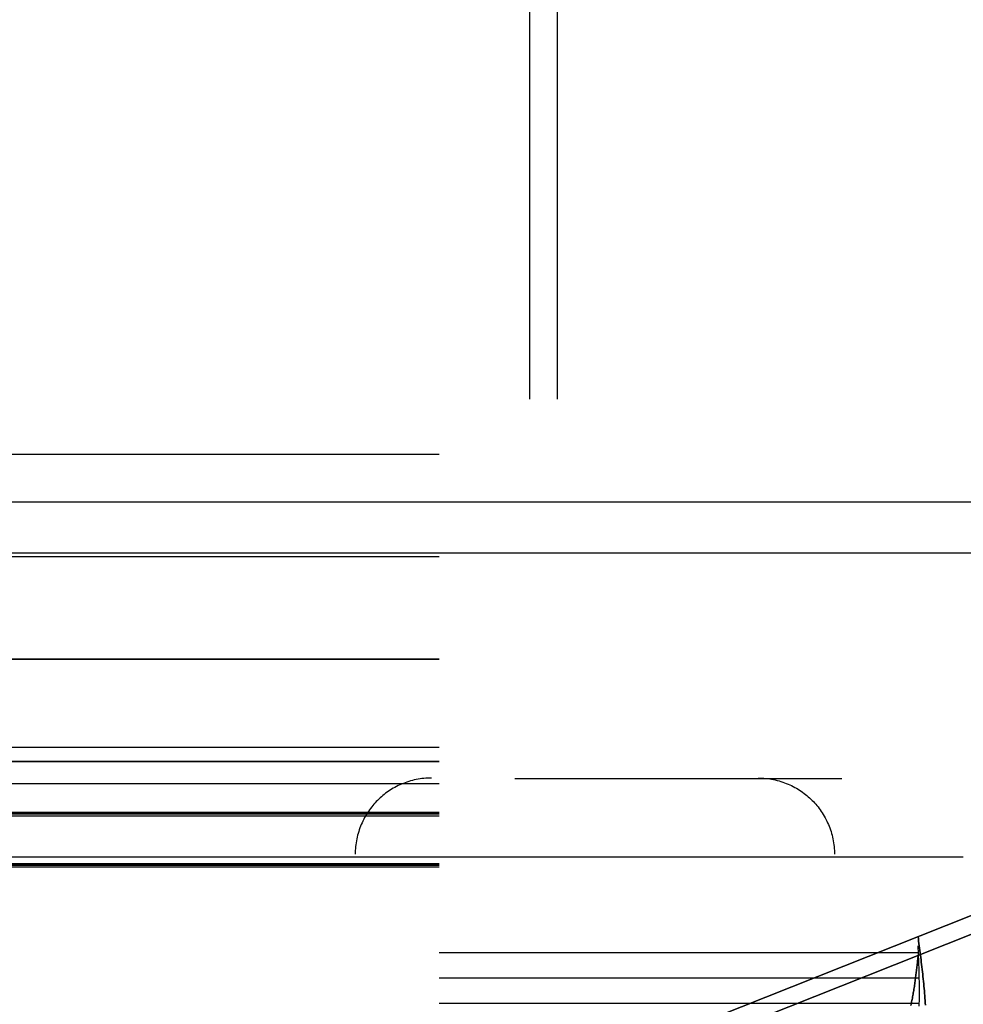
# Model space of a CAD drawing. Header units: millimetres. Extents: x -630 to 192, y -7 to 1615.
# Tile 50 of 249: x -490 to -466, y 82 to 108. Entities that reach past the tile are written whole.
import ezdxf

# ---------------------------------------------------------------- set-up
doc = ezdxf.new("R2010")
doc.units = ezdxf.units.MM
doc.header["$MEASUREMENT"] = 0
doc.layers.add('OVIDIO 160x80x72h', color=7, linetype='Continuous')

msp = doc.modelspace()

# ---------------------------------------------------------------- linework, layer by layer
at = {"layer": 'OVIDIO 160x80x72h'}
for points in [[(-477.055, 97.565), (-477.055, 738.988)], [(-476.33, 97.565), (-476.33, 738.988)], [(-479.438, 96.114), (-493.648, 96.114)], [(-528.01, 94.872), (-219.111, 94.872)], [(-528.01, 93.531), (-219.111, 93.531)], [(-479.438, 93.431), (-493.648, 93.431)], [(-479.438, 90.748), (-514.438, 90.748)], [(-514.438, 90.748), (-479.438, 90.748)], [(-514.438, 88.435), (-479.438, 88.435)], [(-514.438, 88.065), (-479.438, 88.065)], [(-479.438, 88.065), (-514.438, 88.065)], [(-514.438, 87.486), (-479.438, 87.486)], [(-479.438, 86.723), (-514.438, 86.723)], [(-514.438, 86.723), (-479.438, 86.723)], [(-479.438, 86.678), (-514.438, 86.678)], [(-514.438, 86.633), (-479.438, 86.633)], [(-528.938, 85.56), (-465.689, 85.56)], [(-514.438, 85.381), (-479.438, 85.381)], [(-479.438, 85.381), (-514.438, 85.381)], [(-479.438, 85.337), (-514.438, 85.337)], [(-479.438, 85.292), (-514.438, 85.292)], [(-479.438, 83.056), (-466.871, 83.056)], [(-479.438, 82.385), (-466.871, 82.385)], [(-466.871, 81.714), (-479.438, 81.714)]]:
    msp.add_lwpolyline(points, dxfattribs=at)
at = {"layer": 'OVIDIO 160x80x72h', "extrusion": (0, 1, 0)}
for points in [[(516.04, 718.366), (219.111, 718.366)], [(219.111, 718.366), (516.04, 718.366)], [(516.04, 719.866), (219.111, 719.866)], [(219.111, 719.866), (516.04, 719.866)], [(219.111, 717.786), (517.444, 717.786)], [(517.444, 717.786), (219.111, 717.786)], [(219.111, 718.457), (517.444, 718.457)], [(517.444, 718.457), (219.111, 718.457)], [(201.451, 660.322), (475.114, 660.322)], [(201.451, 661.496), (475.114, 661.496)], [(465.689, 681.431), (528.938, 681.431)], [(528.938, 681.431), (465.689, 681.431)], [(528.938, 682.102), (465.689, 682.102)], [(465.689, 682.102), (528.938, 682.102)]]:
    msp.add_lwpolyline(points, dxfattribs=at)
at = {"layer": 'OVIDIO 160x80x72h', "extrusion": (0, 0.894427, -0.447214)}
for points in [[(479.438, 662.554), (479.441, 662.799), (479.449, 663.045), (479.463, 663.293), (479.482, 663.543), (479.508, 663.794), (479.54, 664.047), (479.578, 664.301), (479.622, 664.556), (479.672, 664.812), (479.729, 665.068), (479.793, 665.325), (479.863, 665.581), (479.939, 665.838), (480.023, 666.094), (480.113, 666.349), (480.21, 666.603), (480.314, 666.857), (480.425, 667.109), (480.543, 667.359), (480.667, 667.607), (480.798, 667.853), (480.936, 668.096), (481.08, 668.336), (481.231, 668.574), (481.388, 668.808), (481.552, 669.038), (481.722, 669.265), (481.898, 669.488), (482.08, 669.706), (482.268, 669.92), (482.461, 670.129), (482.66, 670.333), (482.864, 670.531), (483.073, 670.725), (483.286, 670.912), (483.505, 671.094), (483.727, 671.27), (483.954, 671.44), (484.185, 671.604), (484.419, 671.761), (484.656, 671.912), (484.897, 672.057), (485.14, 672.194), (485.386, 672.326), (485.634, 672.45), (485.884, 672.567), (486.136, 672.678), (486.389, 672.782), (486.643, 672.879), (486.899, 672.97), (487.155, 673.053), (487.411, 673.13), (487.668, 673.2), (487.924, 673.263), (488.181, 673.32), (488.436, 673.371), (488.691, 673.415), (488.945, 673.453), (489.198, 673.484), (489.45, 673.51), (489.699, 673.53), (489.948, 673.544), (490.194, 673.552), (490.438, 673.554)], [(490.438, 673.554), (490.194, 673.552), (489.948, 673.544), (489.699, 673.53), (489.45, 673.51), (489.198, 673.484), (488.945, 673.453), (488.691, 673.415), (488.436, 673.371), (488.181, 673.32), (487.924, 673.263), (487.668, 673.2), (487.411, 673.13), (487.155, 673.053), (486.899, 672.97), (486.643, 672.879), (486.389, 672.782), (486.136, 672.678), (485.884, 672.567), (485.634, 672.45), (485.386, 672.326), (485.14, 672.194), (484.897, 672.057), (484.656, 671.912), (484.419, 671.761), (484.185, 671.604), (483.954, 671.44), (483.727, 671.27), (483.505, 671.094), (483.286, 670.912), (483.073, 670.725), (482.864, 670.531), (482.66, 670.333), (482.461, 670.129), (482.268, 669.92), (482.08, 669.706), (481.898, 669.488), (481.722, 669.265), (481.552, 669.038), (481.388, 668.808), (481.231, 668.574), (481.08, 668.336), (480.936, 668.096), (480.798, 667.853), (480.667, 667.607), (480.543, 667.359), (480.425, 667.109), (480.314, 666.857), (480.21, 666.603), (480.113, 666.349), (480.023, 666.094), (479.939, 665.838), (479.863, 665.581), (479.793, 665.325), (479.729, 665.068), (479.672, 664.812), (479.622, 664.556), (479.578, 664.301), (479.54, 664.047), (479.508, 663.794), (479.482, 663.543), (479.463, 663.293), (479.449, 663.045), (479.441, 662.799), (479.438, 662.554)], [(490.438, 673.554), (490.174, 673.551), (489.908, 673.542), (489.642, 673.526), (489.375, 673.503), (489.108, 673.474), (488.841, 673.438), (488.574, 673.395), (488.308, 673.346), (488.042, 673.29), (487.777, 673.228), (487.514, 673.159), (487.251, 673.083), (486.991, 673), (486.732, 672.912), (486.476, 672.816), (486.222, 672.715), (485.971, 672.607), (485.723, 672.492), (485.477, 672.372), (485.235, 672.246), (484.997, 672.115), (484.762, 671.977), (484.532, 671.834), (484.305, 671.686), (484.083, 671.533), (483.865, 671.375), (483.652, 671.212), (483.443, 671.044), (483.24, 670.872), (483.041, 670.696), (482.848, 670.516), (482.66, 670.333), (482.476, 670.145), (482.296, 669.951), (482.12, 669.753), (481.948, 669.549), (481.781, 669.341), (481.618, 669.128), (481.46, 668.91), (481.306, 668.687), (481.158, 668.461), (481.015, 668.23), (480.878, 667.995), (480.746, 667.757), (480.62, 667.515), (480.5, 667.27), (480.386, 667.022), (480.278, 666.77), (480.176, 666.516), (480.081, 666.26), (479.992, 666.002), (479.91, 665.741), (479.834, 665.479), (479.765, 665.215), (479.702, 664.951), (479.646, 664.685), (479.597, 664.418), (479.555, 664.151), (479.519, 663.884), (479.489, 663.617), (479.467, 663.351), (479.451, 663.084), (479.441, 662.819), (479.438, 662.554)], [(490.438, 673.554), (490.194, 673.552), (489.948, 673.544), (489.699, 673.53), (489.45, 673.51), (489.198, 673.484), (488.945, 673.453), (488.691, 673.415), (488.436, 673.371), (488.181, 673.32), (487.924, 673.263), (487.668, 673.2), (487.411, 673.13), (487.155, 673.053), (486.899, 672.97), (486.643, 672.879), (486.389, 672.782), (486.136, 672.678), (485.884, 672.567), (485.634, 672.45), (485.386, 672.326), (485.14, 672.194), (484.897, 672.057), (484.656, 671.912), (484.419, 671.761), (484.185, 671.604), (483.954, 671.44), (483.727, 671.27), (483.505, 671.094), (483.286, 670.912), (483.073, 670.725), (482.864, 670.531), (482.66, 670.333), (482.461, 670.129), (482.268, 669.92), (482.08, 669.706), (481.898, 669.488), (481.722, 669.265), (481.552, 669.038), (481.388, 668.808), (481.231, 668.574), (481.08, 668.336), (480.936, 668.096), (480.798, 667.853), (480.667, 667.607), (480.543, 667.359), (480.425, 667.109), (480.314, 666.857), (480.21, 666.603), (480.113, 666.349), (480.023, 666.094), (479.939, 665.838), (479.863, 665.581), (479.793, 665.325), (479.729, 665.068), (479.672, 664.812), (479.622, 664.556), (479.578, 664.301), (479.54, 664.047), (479.508, 663.794), (479.482, 663.543), (479.463, 663.293), (479.449, 663.045), (479.441, 662.799), (479.438, 662.554)], [(479.438, 662.554), (479.441, 662.799), (479.449, 663.045), (479.463, 663.293), (479.482, 663.543), (479.508, 663.794), (479.54, 664.047), (479.578, 664.301), (479.622, 664.556), (479.672, 664.812), (479.729, 665.068), (479.793, 665.325), (479.863, 665.581), (479.939, 665.838), (480.023, 666.094), (480.113, 666.349), (480.21, 666.603), (480.314, 666.857), (480.425, 667.109), (480.543, 667.359), (480.667, 667.607), (480.798, 667.853), (480.936, 668.096), (481.08, 668.336), (481.231, 668.574), (481.388, 668.808), (481.552, 669.038), (481.722, 669.265), (481.898, 669.488), (482.08, 669.706), (482.268, 669.92), (482.461, 670.129), (482.66, 670.333), (482.864, 670.531), (483.073, 670.725), (483.286, 670.912), (483.505, 671.094), (483.727, 671.27), (483.954, 671.44), (484.185, 671.604), (484.419, 671.761), (484.656, 671.912), (484.897, 672.057), (485.14, 672.194), (485.386, 672.326), (485.634, 672.45), (485.884, 672.567), (486.136, 672.678), (486.389, 672.782), (486.643, 672.879), (486.899, 672.97), (487.155, 673.053), (487.411, 673.13), (487.668, 673.2), (487.924, 673.263), (488.181, 673.32), (488.436, 673.371), (488.691, 673.415), (488.945, 673.453), (489.198, 673.484), (489.45, 673.51), (489.699, 673.53), (489.948, 673.544), (490.194, 673.552), (490.438, 673.554)]]:
    msp.add_lwpolyline(points, dxfattribs=at)
at = {"layer": 'OVIDIO 160x80x72h', "extrusion": (1, 0, 0)}
for points in [[(97.357, 700.776), (100.04, 699.435)], [(93.878, 693.819), (96.562, 692.478)], [(90.748, 680.85), (96.562, 692.478)], [(96.562, 692.478), (93.878, 693.819)], [(96.562, 692.478), (90.748, 680.85)], [(89.406, 681.521), (95.22, 693.148)], [(88.065, 682.192), (93.878, 693.819)], [(93.878, 693.819), (88.065, 682.192)], [(93.655, 686.664), (90.971, 688.005)], [(88.065, 682.192), (90.748, 680.85)], [(85.381, 679.061), (85.461, 679.022), (85.543, 678.985), (85.626, 678.949), (85.71, 678.915), (85.796, 678.882), (85.883, 678.852), (85.972, 678.823), (86.062, 678.795), (86.154, 678.77), (86.246, 678.747), (86.34, 678.726), (86.435, 678.707), (86.531, 678.69), (86.628, 678.676), (86.725, 678.664), (86.824, 678.654), (86.923, 678.647), (87.023, 678.642), (87.123, 678.639), (87.224, 678.639), (87.326, 678.642), (87.427, 678.647), (87.529, 678.655), (87.631, 678.665), (87.732, 678.679), (87.834, 678.694), (87.935, 678.713), (88.036, 678.734), (88.137, 678.757), (88.237, 678.784), (88.336, 678.813), (88.435, 678.844), (88.533, 678.878), (88.63, 678.915), (88.726, 678.954), (88.82, 678.995), (88.914, 679.039), (89.006, 679.085), (89.097, 679.133), (89.186, 679.184), (89.273, 679.237), (89.36, 679.291), (89.444, 679.348), (89.527, 679.407), (89.607, 679.467), (89.686, 679.529), (89.763, 679.593), (89.838, 679.659), (89.911, 679.726), (89.982, 679.794), (90.051, 679.864), (90.118, 679.935), (90.182, 680.007), (90.244, 680.08), (90.305, 680.154), (90.363, 680.229), (90.418, 680.305), (90.472, 680.381), (90.523, 680.458), (90.573, 680.536), (90.62, 680.614), (90.665, 680.692), (90.707, 680.771), (90.748, 680.85)], [(90.748, 680.85), (88.065, 682.192)], [(90.748, 680.85), (90.707, 680.771), (90.665, 680.692), (90.62, 680.614), (90.573, 680.536), (90.523, 680.458), (90.472, 680.381), (90.418, 680.305), (90.363, 680.229), (90.305, 680.154), (90.244, 680.08), (90.182, 680.007), (90.118, 679.935), (90.051, 679.864), (89.982, 679.794), (89.911, 679.726), (89.838, 679.659), (89.763, 679.593), (89.686, 679.529), (89.607, 679.467), (89.527, 679.407), (89.444, 679.348), (89.36, 679.291), (89.273, 679.237), (89.186, 679.184), (89.097, 679.133), (89.006, 679.085), (88.914, 679.039), (88.82, 678.995), (88.726, 678.954), (88.63, 678.915), (88.533, 678.878), (88.435, 678.844), (88.336, 678.813), (88.237, 678.784), (88.137, 678.757), (88.036, 678.734), (87.935, 678.713), (87.834, 678.694), (87.732, 678.679), (87.631, 678.665), (87.529, 678.655), (87.427, 678.647), (87.326, 678.642), (87.224, 678.639), (87.123, 678.639), (87.023, 678.642), (86.923, 678.647), (86.824, 678.654), (86.725, 678.664), (86.628, 678.676), (86.531, 678.69), (86.435, 678.707), (86.34, 678.726), (86.246, 678.747), (86.154, 678.77), (86.062, 678.795), (85.972, 678.823), (85.883, 678.852), (85.796, 678.882), (85.71, 678.915), (85.626, 678.949), (85.543, 678.985), (85.461, 679.022), (85.381, 679.061)], [(86.276, 680.85), (89.374, 679.301)], [(87.41, 678.646), (88.959, 681.744)], [(86.723, 681.744), (86.743, 681.735), (86.763, 681.725), (86.784, 681.716), (86.805, 681.708), (86.827, 681.7), (86.848, 681.692), (86.871, 681.685), (86.893, 681.678), (86.916, 681.672), (86.939, 681.666), (86.963, 681.661), (86.986, 681.656), (87.01, 681.652), (87.034, 681.648), (87.059, 681.645), (87.084, 681.643), (87.108, 681.641), (87.133, 681.64), (87.158, 681.639), (87.184, 681.639), (87.209, 681.64), (87.234, 681.641), (87.26, 681.643), (87.285, 681.646), (87.311, 681.649), (87.336, 681.653), (87.361, 681.657), (87.387, 681.663), (87.412, 681.669), (87.437, 681.675), (87.462, 681.682), (87.486, 681.69), (87.511, 681.699), (87.535, 681.708), (87.559, 681.718), (87.583, 681.728), (87.606, 681.739), (87.629, 681.75), (87.652, 681.762), (87.674, 681.775), (87.696, 681.788), (87.717, 681.802), (87.739, 681.816), (87.759, 681.831), (87.779, 681.846), (87.799, 681.861), (87.818, 681.877), (87.837, 681.894), (87.855, 681.911), (87.873, 681.928), (87.89, 681.945), (87.907, 681.963), (87.923, 681.981), (87.939, 681.999), (87.954, 682.018), (87.968, 682.036), (87.982, 682.055), (87.996, 682.074), (88.008, 682.094), (88.021, 682.113), (88.033, 682.133), (88.044, 682.152), (88.054, 682.172), (88.065, 682.192)], [(88.065, 682.192), (88.054, 682.172), (88.044, 682.152), (88.033, 682.133), (88.021, 682.113), (88.008, 682.094), (87.996, 682.074), (87.982, 682.055), (87.968, 682.036), (87.954, 682.018), (87.939, 681.999), (87.923, 681.981), (87.907, 681.963), (87.89, 681.945), (87.873, 681.928), (87.855, 681.911), (87.837, 681.894), (87.818, 681.877), (87.799, 681.861), (87.779, 681.846), (87.759, 681.831), (87.739, 681.816), (87.717, 681.802), (87.696, 681.788), (87.674, 681.775), (87.652, 681.762), (87.629, 681.75), (87.606, 681.739), (87.583, 681.728), (87.559, 681.718), (87.535, 681.708), (87.511, 681.699), (87.486, 681.69), (87.462, 681.682), (87.437, 681.675), (87.412, 681.669), (87.387, 681.663), (87.361, 681.657), (87.336, 681.653), (87.311, 681.649), (87.285, 681.646), (87.26, 681.643), (87.234, 681.641), (87.209, 681.64), (87.184, 681.639), (87.158, 681.639), (87.133, 681.64), (87.108, 681.641), (87.084, 681.643), (87.059, 681.645), (87.034, 681.648), (87.01, 681.652), (86.986, 681.656), (86.963, 681.661), (86.939, 681.666), (86.916, 681.672), (86.893, 681.678), (86.871, 681.685), (86.848, 681.692), (86.827, 681.7), (86.805, 681.708), (86.784, 681.716), (86.763, 681.725), (86.743, 681.735), (86.723, 681.744)], [(86.633, 681.789), (86.723, 681.744)], [(85.381, 679.061), (86.723, 681.744)], [(86.723, 681.744), (86.633, 681.789)], [(86.723, 681.744), (85.381, 679.061)], [(86.633, 681.789), (83.056, 683.578)], [(82.385, 682.236), (86.052, 680.403)], [(85.292, 679.106), (85.381, 679.061)], [(85.381, 679.061), (85.292, 679.106)], [(81.714, 680.895), (85.292, 679.106)], [(85.337, 679.643), (85.316, 679.603), (85.295, 679.564), (85.272, 679.524), (85.249, 679.485), (85.224, 679.447), (85.199, 679.408), (85.172, 679.37), (85.144, 679.332), (85.115, 679.294), (85.085, 679.257), (85.054, 679.221), (85.021, 679.185), (84.988, 679.149), (84.954, 679.115), (84.918, 679.08), (84.882, 679.047), (84.844, 679.014), (84.806, 678.982), (84.766, 678.951), (84.726, 678.921), (84.685, 678.892), (84.642, 678.863), (84.599, 678.836), (84.556, 678.809), (84.511, 678.784), (84.466, 678.76), (84.419, 678.737), (84.373, 678.715), (84.325, 678.694), (84.277, 678.675), (84.229, 678.657), (84.18, 678.64), (84.131, 678.624), (84.081, 678.609), (84.031, 678.596), (83.981, 678.584), (83.93, 678.574), (83.88, 678.565), (83.829, 678.557), (83.778, 678.55), (83.727, 678.545), (83.676, 678.541), (83.625, 678.538), (83.575, 678.537), (83.524, 678.537), (83.474, 678.538), (83.424, 678.541), (83.375, 678.544), (83.325, 678.549), (83.276, 678.555), (83.228, 678.563), (83.18, 678.571), (83.133, 678.581), (83.086, 678.591), (83.039, 678.603), (82.994, 678.615), (82.949, 678.629), (82.904, 678.643), (82.861, 678.659), (82.818, 678.675), (82.775, 678.692), (82.734, 678.71), (82.693, 678.729), (82.653, 678.748)], [(82.653, 678.748), (82.693, 678.729), (82.734, 678.71), (82.775, 678.692), (82.818, 678.675), (82.861, 678.659), (82.904, 678.643), (82.949, 678.629), (82.994, 678.615), (83.039, 678.603), (83.086, 678.591), (83.133, 678.581), (83.18, 678.571), (83.228, 678.563), (83.276, 678.555), (83.325, 678.549), (83.375, 678.544), (83.424, 678.541), (83.474, 678.538), (83.524, 678.537), (83.575, 678.537), (83.625, 678.538), (83.676, 678.541), (83.727, 678.545), (83.778, 678.55), (83.829, 678.557), (83.88, 678.565), (83.93, 678.574), (83.981, 678.584), (84.031, 678.596), (84.081, 678.609), (84.131, 678.624), (84.18, 678.64), (84.229, 678.657), (84.277, 678.675), (84.325, 678.694), (84.373, 678.715), (84.419, 678.737), (84.466, 678.76), (84.511, 678.784), (84.556, 678.809), (84.599, 678.836), (84.642, 678.863), (84.685, 678.892), (84.726, 678.921), (84.766, 678.951), (84.806, 678.982), (84.844, 679.014), (84.882, 679.047), (84.918, 679.08), (84.954, 679.115), (84.988, 679.149), (85.021, 679.185), (85.054, 679.221), (85.085, 679.257), (85.115, 679.294), (85.144, 679.332), (85.172, 679.37), (85.199, 679.408), (85.224, 679.447), (85.249, 679.485), (85.272, 679.524), (85.295, 679.564), (85.316, 679.603), (85.337, 679.643)], [(83.548, 679.978), (84.889, 682.661)], [(83.056, 683.578), (81.714, 680.895)], [(81.714, 680.895), (83.056, 683.578)], [(83.056, 683.578), (81.714, 680.895)], [(83.056, 683.578), (81.714, 680.895)]]:
    msp.add_lwpolyline(points, dxfattribs=at)
at = {"layer": 'OVIDIO 160x80x72h', "extrusion": (0.003049, -0.326394, 0.945229)}
for points in [[(-476.602, 309.252), (-476.646, 309.252), (-476.691, 309.251), (-476.736, 309.248), (-476.782, 309.245), (-476.827, 309.24), (-476.873, 309.235), (-476.92, 309.228), (-476.966, 309.22), (-477.013, 309.211), (-477.059, 309.2), (-477.106, 309.189), (-477.153, 309.176), (-477.2, 309.161), (-477.246, 309.146), (-477.293, 309.129), (-477.339, 309.11), (-477.386, 309.091), (-477.432, 309.07), (-477.477, 309.048), (-477.523, 309.024), (-477.568, 309), (-477.612, 308.974), (-477.656, 308.946), (-477.7, 308.918), (-477.743, 308.888), (-477.785, 308.857), (-477.826, 308.824), (-477.867, 308.791), (-477.907, 308.756), (-477.946, 308.721), (-477.985, 308.684), (-478.022, 308.646), (-478.059, 308.607), (-478.094, 308.567), (-478.129, 308.527), (-478.162, 308.485), (-478.195, 308.442), (-478.226, 308.399), (-478.256, 308.355), (-478.285, 308.31), (-478.313, 308.265), (-478.34, 308.219), (-478.365, 308.172), (-478.39, 308.125), (-478.413, 308.078), (-478.435, 308.03), (-478.455, 307.982), (-478.475, 307.933), (-478.493, 307.884), (-478.51, 307.835), (-478.525, 307.786), (-478.54, 307.737), (-478.553, 307.688), (-478.565, 307.639), (-478.576, 307.59), (-478.586, 307.54), (-478.594, 307.491), (-478.601, 307.443), (-478.608, 307.394), (-478.613, 307.346), (-478.617, 307.298), (-478.62, 307.25), (-478.622, 307.203), (-478.623, 307.156)], [(-478.623, 307.156), (-478.622, 307.203), (-478.62, 307.25), (-478.617, 307.298), (-478.613, 307.346), (-478.608, 307.394), (-478.601, 307.443), (-478.594, 307.491), (-478.586, 307.54), (-478.576, 307.59), (-478.565, 307.639), (-478.553, 307.688), (-478.54, 307.737), (-478.525, 307.786), (-478.51, 307.835), (-478.493, 307.884), (-478.475, 307.933), (-478.455, 307.982), (-478.435, 308.03), (-478.413, 308.078), (-478.39, 308.125), (-478.365, 308.172), (-478.34, 308.219), (-478.313, 308.265), (-478.285, 308.31), (-478.256, 308.355), (-478.226, 308.399), (-478.195, 308.442), (-478.162, 308.485), (-478.129, 308.527), (-478.094, 308.567), (-478.059, 308.607), (-478.022, 308.646), (-477.985, 308.684), (-477.946, 308.721), (-477.907, 308.756), (-477.867, 308.791), (-477.826, 308.824), (-477.785, 308.857), (-477.743, 308.888), (-477.7, 308.918), (-477.656, 308.946), (-477.612, 308.974), (-477.568, 309), (-477.523, 309.024), (-477.477, 309.048), (-477.432, 309.07), (-477.386, 309.091), (-477.339, 309.11), (-477.293, 309.129), (-477.246, 309.146), (-477.2, 309.161), (-477.153, 309.176), (-477.106, 309.189), (-477.059, 309.2), (-477.013, 309.211), (-476.966, 309.22), (-476.92, 309.228), (-476.873, 309.235), (-476.827, 309.24), (-476.782, 309.245), (-476.736, 309.248), (-476.691, 309.251), (-476.646, 309.252), (-476.602, 309.252)], [(-478.618, 307.674), (-478.617, 307.721), (-478.615, 307.768), (-478.612, 307.816), (-478.608, 307.864), (-478.602, 307.912), (-478.596, 307.961), (-478.589, 308.009), (-478.58, 308.058), (-478.571, 308.107), (-478.56, 308.157), (-478.548, 308.206), (-478.535, 308.255), (-478.52, 308.304), (-478.505, 308.353), (-478.488, 308.402), (-478.469, 308.451), (-478.45, 308.5), (-478.429, 308.548), (-478.408, 308.596), (-478.385, 308.643), (-478.36, 308.69), (-478.335, 308.737), (-478.308, 308.783), (-478.28, 308.828), (-478.251, 308.873), (-478.221, 308.917), (-478.19, 308.96), (-478.157, 309.003), (-478.124, 309.044), (-478.089, 309.085), (-478.054, 309.125), (-478.017, 309.164), (-477.98, 309.202), (-477.941, 309.239), (-477.902, 309.274), (-477.862, 309.309), (-477.821, 309.342), (-477.78, 309.375), (-477.737, 309.406), (-477.695, 309.436), (-477.651, 309.464), (-477.607, 309.492), (-477.563, 309.518), (-477.518, 309.542), (-477.472, 309.566), (-477.427, 309.588), (-477.381, 309.609), (-477.334, 309.628), (-477.288, 309.647), (-477.241, 309.664), (-477.195, 309.679), (-477.148, 309.693), (-477.101, 309.706), (-477.054, 309.718), (-477.008, 309.729), (-476.961, 309.738), (-476.915, 309.746), (-476.868, 309.753), (-476.822, 309.758), (-476.777, 309.763), (-476.731, 309.766), (-476.686, 309.768), (-476.641, 309.77), (-476.597, 309.77)], [(-476.597, 309.77), (-476.641, 309.77), (-476.686, 309.768), (-476.731, 309.766), (-476.777, 309.763), (-476.822, 309.758), (-476.868, 309.753), (-476.915, 309.746), (-476.961, 309.738), (-477.008, 309.729), (-477.054, 309.718), (-477.101, 309.706), (-477.148, 309.693), (-477.195, 309.679), (-477.241, 309.664), (-477.288, 309.647), (-477.334, 309.628), (-477.381, 309.609), (-477.427, 309.588), (-477.472, 309.566), (-477.518, 309.542), (-477.563, 309.518), (-477.607, 309.492), (-477.651, 309.464), (-477.695, 309.436), (-477.737, 309.406), (-477.78, 309.375), (-477.821, 309.342), (-477.862, 309.309), (-477.902, 309.274), (-477.941, 309.239), (-477.98, 309.202), (-478.017, 309.164), (-478.054, 309.125), (-478.089, 309.085), (-478.124, 309.044), (-478.157, 309.003), (-478.19, 308.96), (-478.221, 308.917), (-478.251, 308.873), (-478.28, 308.828), (-478.308, 308.783), (-478.335, 308.737), (-478.36, 308.69), (-478.385, 308.643), (-478.408, 308.596), (-478.429, 308.548), (-478.45, 308.5), (-478.469, 308.451), (-478.488, 308.402), (-478.505, 308.353), (-478.52, 308.304), (-478.535, 308.255), (-478.548, 308.206), (-478.56, 308.157), (-478.571, 308.107), (-478.58, 308.058), (-478.589, 308.009), (-478.596, 307.961), (-478.602, 307.912), (-478.608, 307.864), (-478.612, 307.816), (-478.615, 307.768), (-478.617, 307.721), (-478.618, 307.674)], [(-466.053, 307.031), (-466.053, 307.078), (-466.054, 307.126), (-466.056, 307.173), (-466.06, 307.221), (-466.064, 307.27), (-466.069, 307.319), (-466.075, 307.367), (-466.083, 307.417), (-466.092, 307.466), (-466.101, 307.515), (-466.113, 307.565), (-466.125, 307.614), (-466.138, 307.664), (-466.153, 307.713), (-466.169, 307.762), (-466.186, 307.811), (-466.204, 307.86), (-466.224, 307.909), (-466.245, 307.957), (-466.267, 308.005), (-466.291, 308.053), (-466.315, 308.1), (-466.341, 308.146), (-466.368, 308.192), (-466.396, 308.238), (-466.425, 308.282), (-466.456, 308.326), (-466.487, 308.369), (-466.52, 308.412), (-466.554, 308.453), (-466.589, 308.494), (-466.624, 308.533), (-466.661, 308.572), (-466.699, 308.609), (-466.737, 308.646), (-466.776, 308.681), (-466.817, 308.715), (-466.857, 308.748), (-466.899, 308.78), (-466.941, 308.811), (-466.984, 308.841), (-467.028, 308.869), (-467.072, 308.896), (-467.116, 308.921), (-467.161, 308.946), (-467.206, 308.969), (-467.252, 308.991), (-467.298, 309.011), (-467.344, 309.03), (-467.39, 309.048), (-467.436, 309.064), (-467.483, 309.08), (-467.529, 309.094), (-467.576, 309.106), (-467.622, 309.118), (-467.669, 309.128), (-467.715, 309.137), (-467.761, 309.145), (-467.807, 309.151), (-467.853, 309.156), (-467.898, 309.161), (-467.943, 309.164), (-467.988, 309.166), (-468.032, 309.167)], [(-468.032, 309.167), (-467.988, 309.166), (-467.943, 309.164), (-467.898, 309.161), (-467.853, 309.156), (-467.807, 309.151), (-467.761, 309.145), (-467.715, 309.137), (-467.669, 309.128), (-467.622, 309.118), (-467.576, 309.106), (-467.529, 309.094), (-467.483, 309.08), (-467.436, 309.064), (-467.39, 309.048), (-467.344, 309.03), (-467.298, 309.011), (-467.252, 308.991), (-467.206, 308.969), (-467.161, 308.946), (-467.116, 308.921), (-467.072, 308.896), (-467.028, 308.869), (-466.984, 308.841), (-466.941, 308.811), (-466.899, 308.78), (-466.857, 308.748), (-466.817, 308.715), (-466.776, 308.681), (-466.737, 308.646), (-466.699, 308.609), (-466.661, 308.572), (-466.624, 308.533), (-466.589, 308.494), (-466.554, 308.453), (-466.52, 308.412), (-466.487, 308.369), (-466.456, 308.326), (-466.425, 308.282), (-466.396, 308.238), (-466.368, 308.192), (-466.341, 308.146), (-466.315, 308.1), (-466.291, 308.053), (-466.267, 308.005), (-466.245, 307.957), (-466.224, 307.909), (-466.204, 307.86), (-466.186, 307.811), (-466.169, 307.762), (-466.153, 307.713), (-466.138, 307.664), (-466.125, 307.614), (-466.113, 307.565), (-466.101, 307.515), (-466.092, 307.466), (-466.083, 307.417), (-466.075, 307.367), (-466.069, 307.319), (-466.064, 307.27), (-466.06, 307.221), (-466.056, 307.173), (-466.054, 307.126), (-466.053, 307.078), (-466.053, 307.031)], [(-468.027, 309.685), (-467.983, 309.684), (-467.938, 309.682), (-467.893, 309.679), (-467.848, 309.674), (-467.802, 309.669), (-467.756, 309.662), (-467.71, 309.655), (-467.664, 309.646), (-467.617, 309.636), (-467.571, 309.624), (-467.524, 309.612), (-467.478, 309.598), (-467.431, 309.582), (-467.385, 309.566), (-467.339, 309.548), (-467.292, 309.529), (-467.247, 309.508), (-467.201, 309.487), (-467.156, 309.464), (-467.111, 309.439), (-467.067, 309.414), (-467.023, 309.387), (-466.979, 309.358), (-466.936, 309.329), (-466.894, 309.298), (-466.852, 309.266), (-466.811, 309.233), (-466.771, 309.199), (-466.732, 309.164), (-466.693, 309.127), (-466.656, 309.09), (-466.619, 309.051), (-466.583, 309.011), (-466.549, 308.971), (-466.515, 308.929), (-466.482, 308.887), (-466.451, 308.844), (-466.42, 308.8), (-466.391, 308.755), (-466.363, 308.71), (-466.336, 308.664), (-466.31, 308.618), (-466.285, 308.571), (-466.262, 308.523), (-466.24, 308.475), (-466.219, 308.427), (-466.199, 308.378), (-466.181, 308.329), (-466.164, 308.28), (-466.148, 308.231), (-466.133, 308.182), (-466.12, 308.132), (-466.107, 308.083), (-466.096, 308.033), (-466.086, 307.984), (-466.078, 307.934), (-466.07, 307.885), (-466.064, 307.836), (-466.059, 307.788), (-466.054, 307.739), (-466.051, 307.691), (-466.049, 307.643), (-466.048, 307.596), (-466.048, 307.549)], [(-466.048, 307.549), (-466.048, 307.596), (-466.049, 307.643), (-466.051, 307.691), (-466.054, 307.739), (-466.059, 307.788), (-466.064, 307.836), (-466.07, 307.885), (-466.078, 307.934), (-466.086, 307.984), (-466.096, 308.033), (-466.107, 308.083), (-466.12, 308.132), (-466.133, 308.182), (-466.148, 308.231), (-466.164, 308.28), (-466.181, 308.329), (-466.199, 308.378), (-466.219, 308.427), (-466.24, 308.475), (-466.262, 308.523), (-466.285, 308.571), (-466.31, 308.618), (-466.336, 308.664), (-466.363, 308.71), (-466.391, 308.755), (-466.42, 308.8), (-466.451, 308.844), (-466.482, 308.887), (-466.515, 308.929), (-466.549, 308.971), (-466.583, 309.011), (-466.619, 309.051), (-466.656, 309.09), (-466.693, 309.127), (-466.732, 309.164), (-466.771, 309.199), (-466.811, 309.233), (-466.852, 309.266), (-466.894, 309.298), (-466.936, 309.329), (-466.979, 309.358), (-467.023, 309.387), (-467.067, 309.414), (-467.111, 309.439), (-467.156, 309.464), (-467.201, 309.487), (-467.247, 309.508), (-467.292, 309.529), (-467.339, 309.548), (-467.385, 309.566), (-467.431, 309.582), (-467.478, 309.598), (-467.524, 309.612), (-467.571, 309.624), (-467.617, 309.636), (-467.664, 309.646), (-467.71, 309.655), (-467.756, 309.662), (-467.802, 309.669), (-467.848, 309.674), (-467.893, 309.679), (-467.938, 309.682), (-467.983, 309.684), (-468.027, 309.685)], [(-478.632, 306.185), (-478.633, 306.141), (-478.635, 306.096), (-478.638, 306.051), (-478.642, 306.006), (-478.647, 305.96), (-478.654, 305.914), (-478.661, 305.868), (-478.669, 305.822), (-478.679, 305.775), (-478.69, 305.729), (-478.702, 305.682), (-478.715, 305.636), (-478.729, 305.589), (-478.745, 305.543), (-478.762, 305.497), (-478.78, 305.451), (-478.799, 305.405), (-478.82, 305.359), (-478.842, 305.314), (-478.865, 305.269), (-478.889, 305.225), (-478.915, 305.181), (-478.941, 305.137), (-478.969, 305.094), (-478.998, 305.052), (-479.028, 305.01), (-479.06, 304.97), (-479.092, 304.929), (-479.126, 304.89), (-479.16, 304.851), (-479.196, 304.814), (-479.232, 304.777), (-479.27, 304.741), (-479.308, 304.707), (-479.347, 304.673), (-479.387, 304.64), (-479.428, 304.609), (-479.469, 304.578), (-479.512, 304.549), (-479.554, 304.521), (-479.598, 304.494), (-479.642, 304.468), (-479.686, 304.443), (-479.731, 304.42), (-479.777, 304.398), (-479.822, 304.377), (-479.868, 304.357), (-479.915, 304.339), (-479.961, 304.321), (-480.008, 304.305), (-480.054, 304.291), (-480.101, 304.277), (-480.148, 304.265), (-480.195, 304.254), (-480.241, 304.244), (-480.288, 304.235), (-480.334, 304.228), (-480.381, 304.221), (-480.427, 304.216), (-480.472, 304.212), (-480.518, 304.209), (-480.563, 304.206), (-480.608, 304.205), (-480.652, 304.205)], [(-480.652, 304.205), (-480.608, 304.205), (-480.563, 304.206), (-480.518, 304.209), (-480.472, 304.212), (-480.427, 304.216), (-480.381, 304.221), (-480.334, 304.228), (-480.288, 304.235), (-480.241, 304.244), (-480.195, 304.254), (-480.148, 304.265), (-480.101, 304.277), (-480.054, 304.291), (-480.008, 304.305), (-479.961, 304.321), (-479.915, 304.339), (-479.868, 304.357), (-479.822, 304.377), (-479.777, 304.398), (-479.731, 304.42), (-479.686, 304.443), (-479.642, 304.468), (-479.598, 304.494), (-479.554, 304.521), (-479.512, 304.549), (-479.469, 304.578), (-479.428, 304.609), (-479.387, 304.64), (-479.347, 304.673), (-479.308, 304.707), (-479.27, 304.741), (-479.232, 304.777), (-479.196, 304.814), (-479.16, 304.851), (-479.126, 304.89), (-479.092, 304.929), (-479.06, 304.97), (-479.028, 305.01), (-478.998, 305.052), (-478.969, 305.094), (-478.941, 305.137), (-478.915, 305.181), (-478.889, 305.225), (-478.865, 305.269), (-478.842, 305.314), (-478.82, 305.359), (-478.799, 305.405), (-478.78, 305.451), (-478.762, 305.497), (-478.745, 305.543), (-478.729, 305.589), (-478.715, 305.636), (-478.702, 305.682), (-478.69, 305.729), (-478.679, 305.775), (-478.669, 305.822), (-478.661, 305.868), (-478.654, 305.914), (-478.647, 305.96), (-478.642, 306.006), (-478.638, 306.051), (-478.635, 306.096), (-478.633, 306.141), (-478.632, 306.185)], [(-480.652, 304.205), (-480.602, 304.206), (-480.552, 304.207), (-480.502, 304.21), (-480.451, 304.213), (-480.401, 304.219), (-480.351, 304.225), (-480.301, 304.233), (-480.252, 304.242), (-480.203, 304.252), (-480.154, 304.263), (-480.105, 304.276), (-480.057, 304.29), (-480.009, 304.305), (-479.961, 304.321), (-479.915, 304.338), (-479.868, 304.357), (-479.823, 304.376), (-479.778, 304.397), (-479.734, 304.419), (-479.69, 304.441), (-479.647, 304.465), (-479.605, 304.489), (-479.564, 304.515), (-479.523, 304.541), (-479.484, 304.568), (-479.445, 304.596), (-479.407, 304.624), (-479.37, 304.654), (-479.334, 304.684), (-479.299, 304.714), (-479.265, 304.745), (-479.232, 304.777), (-479.2, 304.81), (-479.168, 304.843), (-479.137, 304.877), (-479.106, 304.913), (-479.076, 304.949), (-479.047, 304.986), (-479.018, 305.025), (-478.99, 305.064), (-478.963, 305.104), (-478.937, 305.144), (-478.912, 305.186), (-478.887, 305.228), (-478.864, 305.271), (-478.841, 305.315), (-478.82, 305.36), (-478.799, 305.405), (-478.78, 305.451), (-478.762, 305.497), (-478.745, 305.544), (-478.729, 305.592), (-478.714, 305.64), (-478.7, 305.688), (-478.688, 305.737), (-478.677, 305.786), (-478.667, 305.836), (-478.658, 305.885), (-478.651, 305.935), (-478.644, 305.985), (-478.64, 306.035), (-478.636, 306.085), (-478.633, 306.135), (-478.632, 306.185)], [(-480.652, 304.205), (-480.608, 304.205), (-480.563, 304.206), (-480.518, 304.209), (-480.472, 304.212), (-480.427, 304.216), (-480.381, 304.221), (-480.334, 304.228), (-480.288, 304.235), (-480.241, 304.244), (-480.195, 304.254), (-480.148, 304.265), (-480.101, 304.277), (-480.054, 304.291), (-480.008, 304.305), (-479.961, 304.321), (-479.915, 304.339), (-479.868, 304.357), (-479.822, 304.377), (-479.777, 304.398), (-479.731, 304.42), (-479.686, 304.443), (-479.642, 304.468), (-479.598, 304.494), (-479.554, 304.521), (-479.512, 304.549), (-479.469, 304.578), (-479.428, 304.609), (-479.387, 304.64), (-479.347, 304.673), (-479.308, 304.707), (-479.27, 304.741), (-479.232, 304.777), (-479.196, 304.814), (-479.16, 304.851), (-479.126, 304.89), (-479.092, 304.929), (-479.06, 304.97), (-479.028, 305.01), (-478.998, 305.052), (-478.969, 305.094), (-478.941, 305.137), (-478.915, 305.181), (-478.889, 305.225), (-478.865, 305.269), (-478.842, 305.314), (-478.82, 305.359), (-478.799, 305.405), (-478.78, 305.451), (-478.762, 305.497), (-478.745, 305.543), (-478.729, 305.589), (-478.715, 305.636), (-478.702, 305.682), (-478.69, 305.729), (-478.679, 305.775), (-478.669, 305.822), (-478.661, 305.868), (-478.654, 305.914), (-478.647, 305.96), (-478.642, 306.006), (-478.638, 306.051), (-478.635, 306.096), (-478.633, 306.141), (-478.632, 306.185)], [(-478.632, 306.185), (-478.633, 306.141), (-478.635, 306.096), (-478.638, 306.051), (-478.642, 306.006), (-478.647, 305.96), (-478.654, 305.914), (-478.661, 305.868), (-478.669, 305.822), (-478.679, 305.775), (-478.69, 305.729), (-478.702, 305.682), (-478.715, 305.636), (-478.729, 305.589), (-478.745, 305.543), (-478.762, 305.497), (-478.78, 305.451), (-478.799, 305.405), (-478.82, 305.359), (-478.842, 305.314), (-478.865, 305.269), (-478.889, 305.225), (-478.915, 305.181), (-478.941, 305.137), (-478.969, 305.094), (-478.998, 305.052), (-479.028, 305.01), (-479.06, 304.97), (-479.092, 304.929), (-479.126, 304.89), (-479.16, 304.851), (-479.196, 304.814), (-479.232, 304.777), (-479.27, 304.741), (-479.308, 304.707), (-479.347, 304.673), (-479.387, 304.64), (-479.428, 304.609), (-479.469, 304.578), (-479.512, 304.549), (-479.554, 304.521), (-479.598, 304.494), (-479.642, 304.468), (-479.686, 304.443), (-479.731, 304.42), (-479.777, 304.398), (-479.822, 304.377), (-479.868, 304.357), (-479.915, 304.339), (-479.961, 304.321), (-480.008, 304.305), (-480.054, 304.291), (-480.101, 304.277), (-480.148, 304.265), (-480.195, 304.254), (-480.241, 304.244), (-480.288, 304.235), (-480.334, 304.228), (-480.381, 304.221), (-480.427, 304.216), (-480.472, 304.212), (-480.518, 304.209), (-480.563, 304.206), (-480.608, 304.205), (-480.652, 304.205)]]:
    msp.add_lwpolyline(points, dxfattribs=at)
at = {"layer": 'OVIDIO 160x80x72h', "extrusion": (0.003235, -1.55701e-05, 0.999995)}
for points in [[(-479.641, 87.629), (-479.691, 87.628), (-479.741, 87.626), (-479.791, 87.623), (-479.841, 87.619), (-479.891, 87.613), (-479.941, 87.606), (-479.991, 87.598), (-480.041, 87.589), (-480.09, 87.578), (-480.139, 87.566), (-480.187, 87.553), (-480.235, 87.539), (-480.283, 87.523), (-480.33, 87.506), (-480.377, 87.489), (-480.423, 87.47), (-480.468, 87.45), (-480.513, 87.429), (-480.557, 87.407), (-480.6, 87.384), (-480.643, 87.36), (-480.685, 87.335), (-480.726, 87.309), (-480.766, 87.282), (-480.805, 87.255), (-480.844, 87.227), (-480.881, 87.198), (-480.918, 87.168), (-480.954, 87.138), (-480.988, 87.107), (-481.022, 87.075), (-481.055, 87.043), (-481.087, 87.01), (-481.119, 86.977), (-481.149, 86.942), (-481.18, 86.906), (-481.209, 86.87), (-481.238, 86.832), (-481.267, 86.794), (-481.294, 86.754), (-481.321, 86.714), (-481.347, 86.673), (-481.371, 86.631), (-481.395, 86.589), (-481.418, 86.545), (-481.441, 86.501), (-481.462, 86.457), (-481.482, 86.411), (-481.5, 86.365), (-481.518, 86.318), (-481.535, 86.271), (-481.55, 86.224), (-481.565, 86.176), (-481.578, 86.127), (-481.59, 86.078), (-481.6, 86.029), (-481.61, 85.979), (-481.618, 85.93), (-481.625, 85.88), (-481.631, 85.83), (-481.635, 85.78), (-481.638, 85.729), (-481.64, 85.679), (-481.641, 85.629)], [(-471.071, 87.629), (-471.021, 87.628), (-470.97, 87.626), (-470.92, 87.623), (-470.87, 87.619), (-470.82, 87.613), (-470.77, 87.606), (-470.72, 87.598), (-470.671, 87.588), (-470.622, 87.578), (-470.573, 87.566), (-470.524, 87.553), (-470.476, 87.538), (-470.428, 87.523), (-470.381, 87.506), (-470.335, 87.488), (-470.289, 87.47), (-470.243, 87.45), (-470.198, 87.429), (-470.154, 87.406), (-470.111, 87.383), (-470.068, 87.359), (-470.027, 87.335), (-469.986, 87.309), (-469.945, 87.282), (-469.906, 87.255), (-469.868, 87.226), (-469.83, 87.197), (-469.794, 87.168), (-469.758, 87.137), (-469.723, 87.107), (-469.689, 87.075), (-469.657, 87.043), (-469.624, 87.01), (-469.593, 86.976), (-469.562, 86.942), (-469.532, 86.906), (-469.502, 86.869), (-469.473, 86.832), (-469.445, 86.793), (-469.417, 86.754), (-469.391, 86.714), (-469.365, 86.673), (-469.34, 86.631), (-469.316, 86.588), (-469.293, 86.545), (-469.271, 86.501), (-469.25, 86.456), (-469.23, 86.411), (-469.211, 86.365), (-469.193, 86.318), (-469.177, 86.271), (-469.161, 86.223), (-469.147, 86.175), (-469.134, 86.127), (-469.122, 86.078), (-469.111, 86.029), (-469.102, 85.979), (-469.093, 85.929), (-469.087, 85.879), (-469.081, 85.829), (-469.076, 85.779), (-469.073, 85.729), (-469.071, 85.679), (-469.071, 85.629)]]:
    msp.add_lwpolyline(points, dxfattribs=at)
at = {"layer": 'OVIDIO 160x80x72h', "extrusion": (5.03619e-08, 1, 1.55701e-05)}
for points in [[(477.436, 682.391), (477.441, 680.804)], [(477.441, 680.804), (477.436, 682.391)]]:
    msp.add_lwpolyline(points, dxfattribs=at)
at = {"layer": 'OVIDIO 160x80x72h', "extrusion": (2.56846e-05, 1, -8.30777e-08)}
for points in [[(468.873, 680.777), (477.443, 680.805)], [(477.443, 680.805), (468.873, 680.777)], [(477.438, 682.392), (468.868, 682.364)], [(468.868, 682.364), (477.438, 682.392)], [(481.449, 679.158), (512.449, 679.258)], [(512.449, 679.258), (481.449, 679.158)], [(481.446, 679.867), (512.446, 679.967)], [(512.444, 680.676), (481.444, 680.576)], [(481.444, 680.576), (512.444, 680.676)]]:
    msp.add_lwpolyline(points, dxfattribs=at)
at = {"layer": 'OVIDIO 160x80x72h', "extrusion": (1.53093e-05, 0, 1)}
msp.add_lwpolyline([(-477.449, 87.618), (-468.879, 87.618)], dxfattribs=at)
at = {"layer": 'OVIDIO 160x80x72h', "extrusion": (1, 0, -1.53089e-05)}
msp.add_lwpolyline([(87.618, 682.371), (87.618, 680.784)], dxfattribs=at)
at = {"layer": 'OVIDIO 160x80x72h', "extrusion": (5.03619e-08, 1, 1.557e-05)}
for points in [[(468.866, 682.363), (468.871, 680.776)], [(468.871, 680.776), (468.866, 682.363)], [(466.873, 680.079), (466.868, 681.666)], [(466.868, 681.666), (466.873, 680.079)]]:
    msp.add_lwpolyline(points, dxfattribs=at)
at = {"layer": 'OVIDIO 160x80x72h', "extrusion": (5.03618e-08, 1, 1.557e-05)}
for points in [[(478.856, 680.606), (478.851, 682.193)], [(467.453, 682.156), (467.458, 680.569)], [(479.443, 680.12), (479.438, 681.707)], [(479.438, 681.707), (479.443, 680.12)]]:
    msp.add_lwpolyline(points, dxfattribs=at)
at = {"layer": 'OVIDIO 160x80x72h', "extrusion": (0.999999, -0.001021, -0.000352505)}
for points in [[(85.129, 679.952), (84.212, 679.635)], [(84.212, 679.635), (85.129, 679.952)], [(85.129, 680.745), (83.967, 680.344)], [(83.722, 681.053), (85.129, 681.539)], [(85.129, 681.539), (83.722, 681.053)], [(82.991, 679.173), (85.141, 679.916)], [(85.141, 679.916), (82.991, 679.173)], [(82.747, 679.882), (85.141, 680.709)], [(85.141, 681.503), (82.502, 680.591)], [(82.502, 680.591), (85.141, 681.503)]]:
    msp.add_lwpolyline(points, dxfattribs=at)
at = {"layer": 'OVIDIO 160x80x72h', "extrusion": (0.999995, 0.000995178, -0.002882)}
for points in [[(85.882, 678.663), (85.392, 680.081)], [(85.252, 678.446), (84.763, 679.863)], [(85.178, 678.42), (84.689, 679.838)], [(84.689, 679.838), (85.178, 678.42)], [(83.443, 679.408), (83.933, 677.99)], [(83.933, 677.99), (83.443, 679.408)], [(83.842, 677.959), (83.353, 679.376)], [(83.29, 677.768), (82.8, 679.186)], [(82.8, 679.186), (83.29, 677.768)]]:
    msp.add_lwpolyline(points, dxfattribs=at)
at = {"layer": 'OVIDIO 160x80x72h', "extrusion": (-0.114881, -0.045678, 0.992329)}
for points in [[(-250.06, -422.78), (-250.06, -315.924)], [(-250.06, -315.924), (-250.06, -422.78)], [(-249.604, -315.924), (-249.604, -422.78)], [(-249.604, -422.78), (-249.604, -315.924)]]:
    msp.add_lwpolyline(points, dxfattribs=at)
at = {"layer": 'OVIDIO 160x80x72h'}
for points in [[(-466.876, 83.468, 679.338), (-466.868, 83.409, 679.318), (-466.86, 83.349, 679.299), (-466.852, 83.289, 679.282), (-466.844, 83.228, 679.265), (-466.836, 83.167, 679.25), (-466.828, 83.106, 679.236), (-466.821, 83.045, 679.224), (-466.813, 82.983, 679.212), (-466.805, 82.921, 679.202), (-466.798, 82.859, 679.193), (-466.79, 82.797, 679.185), (-466.783, 82.735, 679.178), (-466.776, 82.672, 679.173), (-466.768, 82.609, 679.168), (-466.761, 82.547, 679.165), (-466.754, 82.484, 679.164), (-466.748, 82.421, 679.163), (-466.741, 82.358, 679.164), (-466.735, 82.295, 679.166), (-466.728, 82.232, 679.169), (-466.722, 82.169, 679.173), (-466.717, 82.107, 679.179), (-466.711, 82.044, 679.186), (-466.705, 81.981, 679.194), (-466.7, 81.919, 679.203), (-466.695, 81.857, 679.213), (-466.69, 81.795, 679.225), (-466.686, 81.733, 679.238), (-466.681, 81.672, 679.252)], [(-466.681, 81.672, 679.252), (-466.686, 81.733, 679.238), (-466.69, 81.795, 679.225), (-466.695, 81.857, 679.213), (-466.7, 81.919, 679.203), (-466.705, 81.981, 679.194), (-466.711, 82.044, 679.186), (-466.717, 82.107, 679.179), (-466.722, 82.169, 679.173), (-466.728, 82.232, 679.169), (-466.735, 82.295, 679.166), (-466.741, 82.358, 679.164), (-466.748, 82.421, 679.163), (-466.754, 82.484, 679.164), (-466.761, 82.547, 679.165), (-466.768, 82.609, 679.168), (-466.776, 82.672, 679.173), (-466.783, 82.735, 679.178), (-466.79, 82.797, 679.185), (-466.798, 82.859, 679.193), (-466.805, 82.921, 679.202), (-466.813, 82.983, 679.212), (-466.821, 83.045, 679.224), (-466.828, 83.106, 679.236), (-466.836, 83.167, 679.25), (-466.844, 83.228, 679.265), (-466.852, 83.289, 679.282), (-466.86, 83.349, 679.299), (-466.868, 83.409, 679.318), (-466.876, 83.468, 679.338)], [(-466.846, 81.642, 680.016), (-466.844, 81.713, 679.997), (-466.842, 81.784, 679.979), (-466.841, 81.855, 679.964), (-466.84, 81.927, 679.95), (-466.84, 81.999, 679.938), (-466.84, 82.071, 679.928), (-466.84, 82.144, 679.92), (-466.841, 82.217, 679.914), (-466.842, 82.29, 679.91), (-466.843, 82.363, 679.908), (-466.844, 82.436, 679.908), (-466.846, 82.509, 679.91), (-466.848, 82.582, 679.914), (-466.851, 82.655, 679.92), (-466.853, 82.727, 679.929), (-466.856, 82.8, 679.939), (-466.858, 82.872, 679.951), (-466.861, 82.943, 679.965), (-466.864, 83.014, 679.982), (-466.867, 83.085, 680), (-466.87, 83.155, 680.021), (-466.874, 83.224, 680.044)], [(-466.871, 82.978, 680.756), (-466.875, 82.946, 680.745), (-466.879, 82.913, 680.734), (-466.883, 82.879, 680.725), (-466.887, 82.846, 680.715), (-466.89, 82.813, 680.707), (-466.894, 82.779, 680.699), (-466.898, 82.745, 680.691), (-466.902, 82.711, 680.685), (-466.906, 82.677, 680.678), (-466.91, 82.643, 680.673), (-466.914, 82.609, 680.668), (-466.918, 82.575, 680.663), (-466.922, 82.54, 680.66), (-466.927, 82.506, 680.656), (-466.931, 82.471, 680.654), (-466.935, 82.437, 680.652), (-466.94, 82.402, 680.651), (-466.944, 82.368, 680.65), (-466.949, 82.333, 680.65), (-466.953, 82.299, 680.65), (-466.958, 82.264, 680.651), (-466.963, 82.23, 680.653), (-466.968, 82.195, 680.656), (-466.973, 82.161, 680.659), (-466.978, 82.127, 680.662), (-466.984, 82.092, 680.666), (-466.989, 82.058, 680.671), (-466.994, 82.024, 680.676), (-467, 81.99, 680.682), (-467.006, 81.957, 680.689), (-467.012, 81.923, 680.696), (-467.018, 81.89, 680.704), (-467.024, 81.856, 680.712), (-467.03, 81.823, 680.721), (-467.037, 81.79, 680.73), (-467.044, 81.758, 680.74), (-467.05, 81.725, 680.751), (-467.057, 81.693, 680.762), (-467.065, 81.661, 680.774)], [(-467.065, 81.661, 680.774), (-467.057, 81.693, 680.762), (-467.05, 81.725, 680.751), (-467.044, 81.758, 680.74), (-467.037, 81.79, 680.73), (-467.03, 81.823, 680.721), (-467.024, 81.856, 680.712), (-467.018, 81.89, 680.704), (-467.012, 81.923, 680.696), (-467.006, 81.957, 680.689), (-467, 81.99, 680.682), (-466.994, 82.024, 680.676), (-466.989, 82.058, 680.671), (-466.984, 82.092, 680.666), (-466.978, 82.127, 680.662), (-466.973, 82.161, 680.659), (-466.968, 82.195, 680.656), (-466.963, 82.23, 680.653), (-466.958, 82.264, 680.651), (-466.953, 82.299, 680.65), (-466.949, 82.333, 680.65), (-466.944, 82.368, 680.65), (-466.94, 82.402, 680.651), (-466.935, 82.437, 680.652), (-466.931, 82.471, 680.654), (-466.927, 82.506, 680.656), (-466.922, 82.54, 680.66), (-466.918, 82.575, 680.663), (-466.914, 82.609, 680.668), (-466.91, 82.643, 680.673), (-466.906, 82.677, 680.678), (-466.902, 82.711, 680.685), (-466.898, 82.745, 680.691), (-466.894, 82.779, 680.699), (-466.89, 82.813, 680.707), (-466.887, 82.846, 680.715), (-466.883, 82.879, 680.725), (-466.879, 82.913, 680.734), (-466.875, 82.946, 680.745), (-466.871, 82.978, 680.756)]]:
    msp.add_polyline3d(points, dxfattribs=at)

doc.saveas('drawing.dxf')
